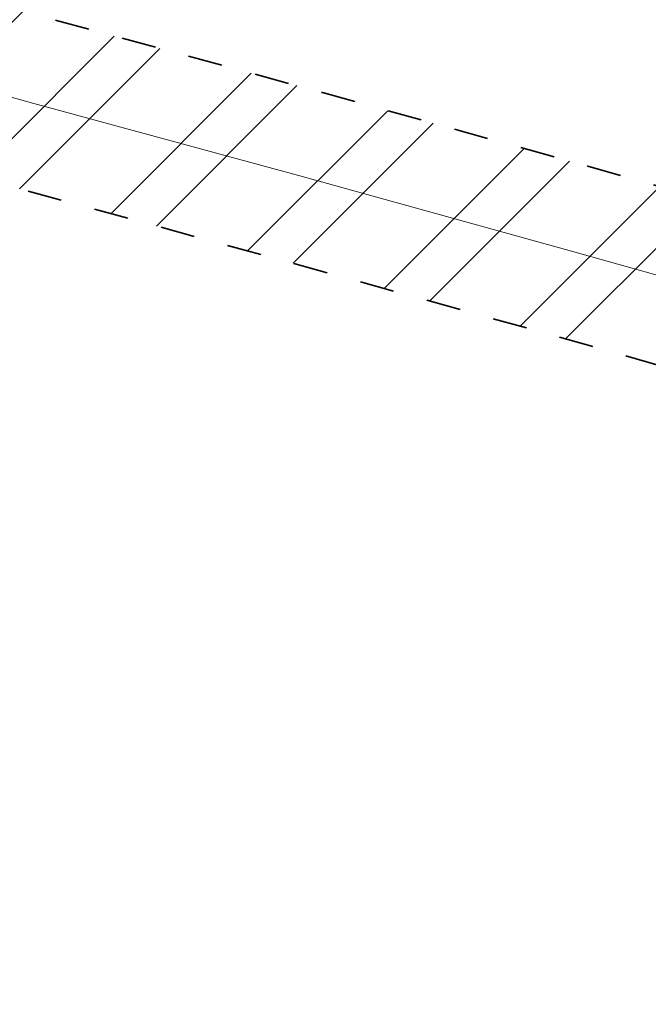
# Model space of a CAD drawing. Header units: metres. Extents: x 207669 to 209690, y 476021 to 477293.
# Tile 5 of 49: x 207943 to 207979, y 476828 to 476885. Entities that reach past the tile are written whole.
import ezdxf
from ezdxf.lldxf.tags import DXFTag

# ---------------------------------------------------------------- set-up
doc = ezdxf.new("R2010")
doc.units = ezdxf.units.M
doc.linetypes.add('NLCS-HIDDEN', pattern=[4, 2, -2])
doc.layers.add('B-OI-KL-BRANDSTOF_Orientatieverzoek_gasunieoost_0000541420-G', color=40, linetype='KL-BRANDSTOF-N', lineweight=18, true_color=0xffbf00)
doc.layers.add('B-OI-KL-VEILIGHEIDSZONE-G', color=252, linetype='NLCS-HIDDEN', lineweight=35)
doc.layers.add('T-WE-VH-VERHARDING_ASFALT_BOUWWEG-70MM-A', color=252, linetype='CONTINUOUS', lineweight=18)
doc.styles.get("Standard").update_dxf_attribs({"font": 'isocp.shx'})
tags = doc.linetypes.add('KL-BRANDSTOF-N', pattern='A,4,-0.5,[105,NLCS.SHX,S=0.5,R=0,X=0.75,Y=0],-2,4,-1,["B",Standard,S=1,R=0,X=-0.15,Y=-0.5],-1.5', length=13).pattern_tags.tags
tags[18] = DXFTag(74, 10)

# ---------------------------------------------------------------- blocks, each defined once
blk = doc.blocks.new('A$C78FE763D')
at = {"layer": 'B-OI-KL-VEILIGHEIDSZONE-G'}
h = blk.add_hatch(dxfattribs=at)
h.set_pattern_fill('ANSI32', color=256, scale=0.75)
h.set_pattern_definition([(45, (0, 0), (-5.051394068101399, 5.051394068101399), []), (45, (3.3675975, 0), (-5.051394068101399, 5.051394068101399), [])])
h.paths.add_polyline_path([(209049.9040674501, 476513.0338821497), (209047.9294700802, 476513.0805787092), (209017.1992382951, 476514.8064918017), (209008.5272349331, 476515.2647521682), (209004.8121158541, 476515.4943067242), (209004.2408080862, 476517.5976129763), (209000.6276531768, 476519.3154362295), (208998.7788331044, 476519.4035706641), (208993.2416138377, 476519.8381183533), (208990.97886399, 476520.3162782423), (208988.6145419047, 476521.0333104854), (208983.3310031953, 476522.1952195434), (208982.2517066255, 476522.3679864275), (208961.9475473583, 476526.8995101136), (208902.7618700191, 476541.0620222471), (208853.8783733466, 476551.6625872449), (208805.1138370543, 476562.5011498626), (208756.4213277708, 476573.5724886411), (208707.8367897, 476585.2632493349), (208659.1236152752, 476596.6233849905), (208645.679700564, 476599.6303800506), (208640.3598271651, 476601.0262477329), (208639.0288933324, 476601.3286358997), (208630.6115306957, 476603.2477033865), (208628.1305486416, 476603.3724206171), (208622.4777562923, 476602.8079669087), (208611.8145477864, 476602.596814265), (208599.7689718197, 476602.0901496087), (208586.4531468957, 476601.6153341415), (208570.4825037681, 476600.9767082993), (208545.8615593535, 476600.191103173), (208522.6693948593, 476599.9608065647), (208506.649443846, 476599.9037354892), (208490.6508412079, 476599.6171724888), (208474.9075160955, 476599.7147367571), (208459.2145196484, 476600.8897237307), (208443.5154846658, 476602.8478914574), (208427.6849074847, 476604.9554357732), (208411.7970154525, 476606.9594493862), (208395.9370638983, 476608.915619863), (208380.275665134, 476611.090482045), (208371.4295667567, 476612.3947525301), (208364.895292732, 476613.5728254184), (208349.4689988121, 476617.1053753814), (208333.8965026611, 476620.8587718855), (208327.7544930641, 476622.2719244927), (208319.2180087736, 476624.3108873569), (208310.7373976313, 476626.5414977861), (208304.4345748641, 476628.6519452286), (208296.9686334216, 476631.7659578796), (208290.3670795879, 476634.9872680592), (208276.3190710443, 476642.4587023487), (208262.12475887, 476649.9100899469), (208233.6902783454, 476664.5532774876), (208219.6299865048, 476671.9627335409), (208206.0581788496, 476679.7449356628), (208199.3422186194, 476684.4570483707), (208193.5954706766, 476688.9022408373), (208191.8675052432, 476690.3117710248), (208169.3297613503, 476709.263374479), (208157.1377965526, 476719.4686554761), (208145.2524005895, 476730.0154807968), (208133.5910201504, 476740.8020591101), (208122.1887856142, 476751.8764433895), (208111.322505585, 476762.8023900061), (208100.2775304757, 476774.2949457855), (208089.2059399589, 476785.886893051), (208078.0474932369, 476797.3958249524), (208066.9712737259, 476808.7884220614), (208055.7541631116, 476820.1836138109), (208044.6117725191, 476831.5776518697), (208033.4864377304, 476843.0833485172), (208022.2436173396, 476854.8298633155), (208021.0579990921, 476856.0035156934), (208013.0067169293, 476864.4476175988), (208010.65405498, 476866.474961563), (208006.7205843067, 476867.9604600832), (207991.138858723, 476872.4534932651), (207975.7144594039, 476876.8206847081), (207960.2521809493, 476881.1029625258), (207944.8222693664, 476885.2904813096), (207929.4324876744, 476889.5395556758), (207914.0135226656, 476893.8219354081), (207898.6063409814, 476898.1656782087), (207874.9670680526, 476904.6657532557), (207859.6453011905, 476908.9835424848), (207844.4240313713, 476913.4164947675), (207841.3066156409, 476914.2904238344), (207838.7115490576, 476914.7345247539), (207835.5842467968, 476914.3844093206), (207831.5041699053, 476913.3913854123), (207830.5720012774, 476913.2726442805), (207829.6633061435, 476913.3865181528), (207828.5949108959, 476913.7204861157), (207807.9104308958, 476919.4235730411), (207786.0683481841, 476925.4976016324), (207776.1044615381, 476928.1645006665), (207757.7294162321, 476933.3081194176), (207739.9541562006, 476938.7043057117), (207724.4544292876, 476942.8324040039), (207720.1668244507, 476943.9676748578), (207682.0354066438, 476955.7184769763), (207671.8795113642, 476958.5883705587), (207669.1601613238, 476948.9652143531), (207679.2028433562, 476946.1273130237), (207717.4134255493, 476934.352115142), (207721.8878207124, 476933.167385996), (207737.2140937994, 476929.0854842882), (207754.9288337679, 476923.7076705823), (207773.4637884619, 476918.5192893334), (207783.4359018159, 476915.8501883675), (207805.2418191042, 476909.7862169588), (207825.7733391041, 476904.1253038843), (207827.5329438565, 476903.5752718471), (207830.5822487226, 476903.1931457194), (207833.3240800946, 476903.5424045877), (207837.3300032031, 476904.5173806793), (207838.4187009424, 476904.639265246), (207839.1076343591, 476904.5213661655), (207841.6762186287, 476903.8012952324), (207856.8909488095, 476899.3702475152), (207872.2851819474, 476895.0320367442), (207895.9239090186, 476888.5321117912), (207911.3187273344, 476884.1918545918), (207926.7637623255, 476879.9022343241), (207942.1819806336, 476875.6453086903), (207957.6080690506, 476871.4588274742), (207973.0177905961, 476867.1911052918), (207988.391391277, 476862.8382967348), (208003.5636656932, 476858.4633299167), (208005.46619502, 476857.7448284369), (208006.1075330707, 476857.1921724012), (208013.9202509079, 476848.9982743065), (208015.1126326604, 476847.8179266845), (208026.2798122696, 476836.1504414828), (208037.4424774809, 476824.6061381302), (208048.6160868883, 476813.180176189), (208059.8229762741, 476801.7953679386), (208070.872756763, 476790.4299650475), (208082.0003100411, 476778.9528969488), (208093.0567195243, 476767.3768442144), (208104.171744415, 476755.8113999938), (208115.1594643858, 476744.7633466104), (208126.7112298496, 476733.5437308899), (208138.5378494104, 476722.6043092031), (208150.6084534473, 476711.8931345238), (208162.9024886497, 476701.6024155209), (208185.4887447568, 476682.6100189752), (208187.3747793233, 476681.0715491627), (208193.4080313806, 476676.4047416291), (208200.6880711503, 476671.2968543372), (208214.8102634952, 476663.199056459), (208229.0699716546, 476655.6845125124), (208257.5114911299, 476641.037700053), (208271.6471789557, 476633.6170876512), (208285.825170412, 476626.0765219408), (208292.8476165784, 476622.6498321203), (208300.9176751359, 476619.2838447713), (208307.8748523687, 476616.9542922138), (208316.7842412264, 476614.6109026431), (208325.4717569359, 476612.5358655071), (208331.6037473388, 476611.1250181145), (208347.1812511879, 476607.3704146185), (208362.890957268, 476603.7729645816), (208369.8126832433, 476602.5250374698), (208378.858584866, 476601.1913079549), (208394.6371861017, 476599.0001701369), (208410.5592345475, 476597.0363406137), (208426.3993425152, 476595.0383542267), (208442.2367653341, 476592.9298985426), (208458.2217303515, 476590.9360662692), (208474.5027339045, 476589.7170532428), (208490.7094087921, 476589.6166175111), (208506.756806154, 476589.9040545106), (208522.7368551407, 476589.9609834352), (208546.0706906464, 476590.1926868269), (208570.8417462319, 476590.9830817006), (208586.8311031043, 476591.6224558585), (208600.1572781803, 476592.0976403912), (208612.1237022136, 476592.6009757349), (208623.0744937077, 476592.8178230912), (208628.3777013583, 476593.3473693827), (208629.2387193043, 476593.3040866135), (208636.8133566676, 476591.5771541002), (208637.9824228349, 476591.311542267), (208643.3185494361, 476589.9114099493), (208656.8966347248, 476586.8744050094), (208705.5314603, 476575.5325406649), (208754.1429222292, 476563.8353013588), (208802.9204129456, 476552.7446401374), (208851.7338766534, 476541.895202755), (208900.5383799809, 476531.3117677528), (208959.6947026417, 476517.1562798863), (208980.3705433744, 476512.5418035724), (208981.4652468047, 476512.3665704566), (208986.0857080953, 476511.3504795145), (208988.48938601, 476510.6215117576), (208991.8106361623, 476509.9196716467), (208995.4852075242, 476509.6313000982), (208996.5742499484, 476506.910972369), (208999.9799266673, 476505.7738128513), (209007.9550150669, 476505.2810378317), (209016.6550117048, 476504.8212981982), (209047.5307799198, 476503.0872112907), (209049.6676470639, 476503.0366772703)])
at = {"layer": 'B-OI-KL-BRANDSTOF_Orientatieverzoek_gasunieoost_0000541420-G', "flags": 128}
blk.add_lwpolyline([(209049.785857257, 476508.03527971), (209047.730125, 476508.0838949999), (209016.927125, 476509.813895), (209008.241125, 476510.2728949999), (209000.942125, 476510.7238949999), (209000.355125, 476510.9198949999), (209000.116125, 476511.5168949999), (209000.197125, 476513.4098949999), (209000.018125, 476514.068895), (208999.387125, 476514.368895), (208998.464125, 476514.412895), (208992.526125, 476514.878895), (208989.734125, 476515.4688949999), (208987.350125, 476516.1918949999), (208982.398125, 476517.280895), (208981.311125, 476517.454895), (208960.821125, 476522.0278949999), (208901.650125, 476536.1868949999), (208852.806125, 476546.7788949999), (208804.017125, 476557.622895), (208755.282125, 476568.703895), (208706.684125, 476580.3978949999), (208658.010125, 476591.748895), (208644.499125, 476594.770895), (208639.171125, 476596.168895), (208637.921125, 476596.4528949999), (208629.925125, 476598.275895), (208628.254125, 476598.3598949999), (208622.776125, 476597.812895), (208611.969125, 476597.5988949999), (208599.963125, 476597.0938949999), (208586.642125, 476596.618895), (208570.662125, 476595.9798949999), (208545.966125, 476595.1918949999), (208522.703125, 476594.960895), (208506.703125, 476594.9038949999), (208490.680125, 476594.616895), (208474.705125, 476594.715895), (208458.718125, 476595.912895), (208442.876125, 476597.888895), (208427.042125, 476599.9968949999), (208411.178125, 476601.997895), (208395.287125, 476603.9578949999), (208379.567125, 476606.140895), (208370.621125, 476607.459895), (208363.893125, 476608.672895), (208348.325125, 476612.237895), (208332.750125, 476615.991895), (208326.613125, 476617.4038949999), (208318.001125, 476619.460895), (208309.306125, 476621.747895), (208302.676125, 476623.967895), (208294.908125, 476627.2078949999), (208288.096125, 476630.531895), (208273.983125, 476638.037895), (208259.818125, 476645.4738949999), (208231.380125, 476660.118895), (208217.220125, 476667.580895), (208203.373125, 476675.520895), (208196.375125, 476680.4308949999), (208190.485125, 476684.986895), (208188.678125, 476686.460895), (208166.116125, 476705.432895), (208153.873125, 476715.6808949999), (208141.895125, 476726.309895), (208130.151125, 476737.172895), (208118.674125, 476748.319895), (208107.747125, 476759.3068949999), (208096.667125, 476770.835895), (208085.603125, 476782.4198949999), (208074.460125, 476793.912895), (208063.397125, 476805.291895), (208052.185125, 476816.6818949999), (208041.027125, 476828.091895), (208029.883125, 476839.616895), (208018.678125, 476851.323895), (208017.489125, 476852.5008949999), (208009.557125, 476860.819895), (208008.060125, 476862.1098949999), (208005.142125, 476863.211895), (207989.765125, 476867.645895), (207974.366125, 476872.005895), (207958.930125, 476876.280895), (207943.502125, 476880.467895), (207928.098125, 476884.720895), (207912.666125, 476889.0068949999), (207897.265125, 476893.3488949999), (207873.626125, 476899.8488949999), (207858.268125, 476904.176895), (207843.050125, 476908.608895), (207840.207125, 476909.405895), (207838.565125, 476909.6868949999), (207836.457125, 476909.450895), (207832.414125, 476908.466895), (207830.577125, 476908.232895), (207828.598125, 476908.480895), (207827.184125, 476908.922895), (207806.576125, 476914.6048949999), (207784.752125, 476920.673895), (207774.784125, 476923.341895), (207756.329125, 476928.5078949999), (207738.584125, 476933.894895), (207723.171125, 476937.999895), (207718.790125, 476939.1598949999), (207680.619125, 476950.922895), (207670.519836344, 476953.7767924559)], dxfattribs=at)
at = {"layer": 'B-OI-KL-VEILIGHEIDSZONE-G', "flags": 128}
blk.add_lwpolyline([(209049.9040674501, 476513.0338821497), (209047.9294700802, 476513.0805787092), (209017.1992382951, 476514.8064918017), (209008.5272349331, 476515.2647521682), (209004.8121158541, 476515.4943067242), (209004.2408080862, 476517.5976129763), (209000.6276531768, 476519.3154362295), (208998.7788331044, 476519.4035706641), (208993.2416138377, 476519.8381183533), (208990.97886399, 476520.3162782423), (208988.6145419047, 476521.0333104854), (208983.3310031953, 476522.1952195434), (208982.2517066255, 476522.3679864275), (208961.9475473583, 476526.8995101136), (208902.7618700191, 476541.0620222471), (208853.8783733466, 476551.6625872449), (208805.1138370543, 476562.5011498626), (208756.4213277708, 476573.5724886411), (208707.8367897, 476585.2632493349), (208659.1236152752, 476596.6233849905), (208645.679700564, 476599.6303800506), (208640.3598271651, 476601.0262477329), (208639.0288933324, 476601.3286358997), (208630.6115306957, 476603.2477033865), (208628.1305486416, 476603.3724206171), (208622.4777562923, 476602.8079669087), (208611.8145477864, 476602.596814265), (208599.7689718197, 476602.0901496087), (208586.4531468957, 476601.6153341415), (208570.4825037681, 476600.9767082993), (208545.8615593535, 476600.191103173), (208522.6693948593, 476599.9608065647), (208506.649443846, 476599.9037354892), (208490.6508412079, 476599.6171724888), (208474.9075160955, 476599.7147367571), (208459.2145196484, 476600.8897237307), (208443.5154846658, 476602.8478914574), (208427.6849074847, 476604.9554357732), (208411.7970154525, 476606.9594493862), (208395.9370638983, 476608.915619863), (208380.275665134, 476611.090482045), (208371.4295667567, 476612.3947525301), (208364.895292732, 476613.5728254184), (208349.4689988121, 476617.1053753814), (208333.8965026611, 476620.8587718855), (208327.7544930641, 476622.2719244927), (208319.2180087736, 476624.3108873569), (208310.7373976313, 476626.5414977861), (208304.4345748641, 476628.6519452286), (208296.9686334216, 476631.7659578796), (208290.3670795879, 476634.9872680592), (208276.3190710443, 476642.4587023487), (208262.12475887, 476649.9100899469), (208233.6902783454, 476664.5532774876), (208219.6299865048, 476671.9627335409), (208206.0581788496, 476679.7449356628), (208199.3422186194, 476684.4570483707), (208193.5954706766, 476688.9022408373), (208191.8675052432, 476690.3117710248), (208169.3297613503, 476709.263374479), (208157.1377965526, 476719.4686554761), (208145.2524005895, 476730.0154807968), (208133.5910201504, 476740.8020591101), (208122.1887856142, 476751.8764433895), (208111.322505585, 476762.8023900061), (208100.2775304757, 476774.2949457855), (208089.2059399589, 476785.886893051), (208078.0474932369, 476797.3958249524), (208066.9712737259, 476808.7884220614), (208055.7541631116, 476820.1836138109), (208044.6117725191, 476831.5776518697), (208033.4864377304, 476843.0833485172), (208022.2436173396, 476854.8298633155), (208021.0579990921, 476856.0035156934), (208013.0067169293, 476864.4476175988), (208010.65405498, 476866.474961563), (208006.7205843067, 476867.9604600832), (207991.138858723, 476872.4534932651), (207975.7144594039, 476876.8206847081), (207960.2521809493, 476881.1029625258), (207944.8222693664, 476885.2904813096), (207929.4324876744, 476889.5395556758), (207914.0135226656, 476893.8219354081), (207898.6063409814, 476898.1656782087), (207874.9670680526, 476904.6657532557), (207859.6453011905, 476908.9835424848), (207844.4240313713, 476913.4164947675), (207841.3066156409, 476914.2904238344), (207838.7115490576, 476914.7345247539), (207835.5842467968, 476914.3844093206), (207831.5041699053, 476913.3913854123), (207830.5720012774, 476913.2726442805), (207829.6633061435, 476913.3865181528), (207828.5949108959, 476913.7204861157), (207807.9104308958, 476919.4235730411), (207786.0683481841, 476925.4976016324), (207776.1044615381, 476928.1645006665), (207757.7294162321, 476933.3081194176), (207739.9541562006, 476938.7043057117), (207724.4544292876, 476942.8324040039), (207720.1668244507, 476943.9676748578), (207682.0354066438, 476955.7184769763), (207671.8795113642, 476958.5883705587), (207669.1601613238, 476948.9652143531), (207679.2028433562, 476946.1273130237), (207717.4134255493, 476934.352115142), (207721.8878207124, 476933.167385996), (207737.2140937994, 476929.0854842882), (207754.9288337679, 476923.7076705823), (207773.4637884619, 476918.5192893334), (207783.4359018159, 476915.8501883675), (207805.2418191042, 476909.7862169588), (207825.7733391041, 476904.1253038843), (207827.5329438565, 476903.5752718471), (207830.5822487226, 476903.1931457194), (207833.3240800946, 476903.5424045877), (207837.3300032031, 476904.5173806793), (207838.4187009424, 476904.639265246), (207839.1076343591, 476904.5213661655), (207841.6762186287, 476903.8012952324), (207856.8909488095, 476899.3702475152), (207872.2851819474, 476895.0320367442), (207895.9239090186, 476888.5321117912), (207911.3187273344, 476884.1918545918), (207926.7637623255, 476879.9022343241), (207942.1819806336, 476875.6453086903), (207957.6080690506, 476871.4588274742), (207973.0177905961, 476867.1911052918), (207988.391391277, 476862.8382967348), (208003.5636656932, 476858.4633299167), (208005.46619502, 476857.7448284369), (208006.1075330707, 476857.1921724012), (208013.9202509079, 476848.9982743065), (208015.1126326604, 476847.8179266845), (208026.2798122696, 476836.1504414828), (208037.4424774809, 476824.6061381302), (208048.6160868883, 476813.180176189), (208059.8229762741, 476801.7953679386), (208070.872756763, 476790.4299650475), (208082.0003100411, 476778.9528969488), (208093.0567195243, 476767.3768442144), (208104.171744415, 476755.8113999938), (208115.1594643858, 476744.7633466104), (208126.7112298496, 476733.5437308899), (208138.5378494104, 476722.6043092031), (208150.6084534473, 476711.8931345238), (208162.9024886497, 476701.6024155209), (208185.4887447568, 476682.6100189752), (208187.3747793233, 476681.0715491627), (208193.4080313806, 476676.4047416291), (208200.6880711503, 476671.2968543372), (208214.8102634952, 476663.199056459), (208229.0699716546, 476655.6845125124), (208257.5114911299, 476641.037700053), (208271.6471789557, 476633.6170876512), (208285.825170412, 476626.0765219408), (208292.8476165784, 476622.6498321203), (208300.9176751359, 476619.2838447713), (208307.8748523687, 476616.9542922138), (208316.7842412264, 476614.6109026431), (208325.4717569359, 476612.5358655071), (208331.6037473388, 476611.1250181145), (208347.1812511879, 476607.3704146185), (208362.890957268, 476603.7729645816), (208369.8126832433, 476602.5250374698), (208378.858584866, 476601.1913079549), (208394.6371861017, 476599.0001701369), (208410.5592345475, 476597.0363406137), (208426.3993425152, 476595.0383542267), (208442.2367653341, 476592.9298985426), (208458.2217303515, 476590.9360662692), (208474.5027339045, 476589.7170532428), (208490.7094087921, 476589.6166175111), (208506.756806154, 476589.9040545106), (208522.7368551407, 476589.9609834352), (208546.0706906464, 476590.1926868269), (208570.8417462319, 476590.9830817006), (208586.8311031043, 476591.6224558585), (208600.1572781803, 476592.0976403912), (208612.1237022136, 476592.6009757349), (208623.0744937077, 476592.8178230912), (208628.3777013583, 476593.3473693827), (208629.2387193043, 476593.3040866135), (208636.8133566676, 476591.5771541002), (208637.9824228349, 476591.311542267), (208643.3185494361, 476589.9114099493), (208656.8966347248, 476586.8744050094), (208705.5314603, 476575.5325406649), (208754.1429222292, 476563.8353013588), (208802.9204129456, 476552.7446401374), (208851.7338766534, 476541.895202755), (208900.5383799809, 476531.3117677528), (208959.6947026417, 476517.1562798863), (208980.3705433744, 476512.5418035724), (208981.4652468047, 476512.3665704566), (208986.0857080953, 476511.3504795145), (208988.48938601, 476510.6215117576), (208991.8106361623, 476509.9196716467), (208995.4852075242, 476509.6313000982), (208996.5742499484, 476506.910972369), (208999.9799266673, 476505.7738128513), (209007.9550150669, 476505.2810378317), (209016.6550117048, 476504.8212981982), (209047.5307799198, 476503.0872112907), (209049.6676470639, 476503.0366772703)], close=True, dxfattribs=at)

msp = doc.modelspace()

# ---------------------------------------------------------------- hatches: boundary and pattern name
at = {"layer": 'T-WE-VH-VERHARDING_ASFALT_BOUWWEG-70MM-A'}
h = msp.add_hatch(dxfattribs=at)
h.set_pattern_fill('AVH-BASALTON', color=256, angle=270, pattern_type=2)
h.set_pattern_definition([(270, (207987.6846217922, 477030.1940064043), (0.8659999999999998, -1.5), [1, -2]), (29.99999999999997, (207987.6846217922, 477030.1940064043), (0.8660381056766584, 1.499977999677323), [1, -2]), (329.9999999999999, (207987.6846217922, 477029.1940064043), (1.732038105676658, -2.200032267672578e-05), [1, -2])])
h.paths.add_polyline_path([(207979.9642825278, 476909.0642676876, 0.08860774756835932), (207982.4153493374, 476906.5424738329), (208074.6579514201, 476840.2897325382, 0.2901540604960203), (208087.4822068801, 476839.5442298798), (208106.1850962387, 476849.9257594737), (208103.2731425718, 476855.171788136), (208083.4099652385, 476844.1461808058, -0.2901543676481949), (208076.9978315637, 476844.5189288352), (208022.6760454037, 476883.5352527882, -0.5128048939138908), (208022.6735853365, 476893.2800037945, 0.03899533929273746), (208032.1116530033, 476901.2509316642, 0.2110784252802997), (208048.6278607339, 476943.1517930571, 0.2961190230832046), (208029.8243881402, 476969.6942554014, 0.2135158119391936), (208009.772750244, 476968.8503044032, 0.09268673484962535), (207983.3678739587, 476948.8760330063), (207974.4330391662, 476939.0578244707, -0.4857844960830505), (207965.0246350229, 476939.7359519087), (207942.8520466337, 476972.5366072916, -0.3607678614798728), (207943.6020152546, 476980.1610973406, 0.06252926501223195), (207946.9207294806, 476984.387934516, -0.1140968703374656), (207974.6737415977, 477013.1274485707, 0.2338587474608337), (207994.4212927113, 477046.3957993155), (207994.7365174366, 477050.5230764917, 0.1605842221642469), (207988.3125578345, 477076.5233494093, 0.5824978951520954), (207940.4839035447, 477074.380298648, -0.1043814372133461), (207917.7632647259, 477046.2334878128, 0.0750150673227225), (207907.1276252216, 477034.5242228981, -0.4489299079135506), (207898.2472954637, 477033.2797499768), (207859.6681189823, 477066.0854670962, -0.381082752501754), (207858.5701924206, 477073.9958346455, -0.1026960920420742), (207881.5457002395, 477096.5367696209, 0.1261556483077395), (207916.17238607, 477133.8078554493, 0.1109181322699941), (207921.2037527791, 477151.5237929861, 0.2268011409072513), (207912.4820694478, 477172.7251190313, 0.117727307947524), (207894.5602457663, 477182.5179730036, 0.2907551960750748), (207862.2196860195, 477172.5070400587), (207817.1807338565, 477119.5417085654, 0.4142135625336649), (207819.2328479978, 477094.1687144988), (207902.9723610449, 477022.9610053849)])
h.paths.add_polyline_path([(207933.4971353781, 476986.3756419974), (207908.6460157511, 477023.1387386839, -0.3327596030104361), (207908.9913344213, 477030.3205219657, 0.02629151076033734), (207910.3951778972, 477032.2141499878, -0.07558467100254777), (207920.289801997, 477043.1324219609, 0.104381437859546), (207944.0481497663, 477072.5647687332, -0.5824978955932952), (207984.9249647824, 477074.3963295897, -0.1605842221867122), (207990.7481332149, 477050.8276931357), (207990.4329084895, 477046.7004159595, -0.2338587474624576), (207972.4962286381, 477016.4828080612, 0.1134968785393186), (207943.6046455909, 476986.6350936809, -0.5476258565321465)], flags=16)
h.paths.add_polyline_path([(207986.32625549, 476946.1838259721, -0.09268673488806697), (208011.5584937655, 476965.2710418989, -0.2135158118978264), (208028.3457217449, 476965.9775975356, -0.2961190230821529), (208044.6311531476, 476942.9895325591, -0.2110784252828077), (208029.3006028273, 476904.0966296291, -0.04205109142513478), (208019.5889756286, 476895.9956677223, 0.03919080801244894), (208016.8801836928, 476893.7622372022, -0.3624006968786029), (208009.2124471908, 476893.2054081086), (207985.3315629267, 476910.3577218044, -0.0886077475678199), (207983.860922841, 476911.8707981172), (207974.2451368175, 476926.0957536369, -0.3460902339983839), (207974.7783963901, 476933.4942473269)], flags=16)
h.paths.add_polyline_path([(207847.4134532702, 477076.5061948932), (207822.3422986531, 477097.8253955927, -0.4142135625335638), (207820.7462098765, 477117.5599465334), (207865.2669202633, 477169.915831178, -0.2907551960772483), (207893.5098481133, 477178.6583532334, -0.1177273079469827), (207909.8013034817, 477169.7563661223, -0.2268011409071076), (207917.209974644, 477151.7468091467, -0.1109181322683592), (207912.6575576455, 477135.717300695, -0.1261556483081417), (207879.3832126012, 477099.9018323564, 0.0974953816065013), (207856.2151719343, 477077.6355777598, -0.4419701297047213)], flags=16)

# ---------------------------------------------------------------- block references
at = {"layer": 'B-OI-KL-BRANDSTOF_Orientatieverzoek_gasunieoost_0000541420-G'}
msp.add_blockref('A$C78FE763D', (0, 0), dxfattribs=at)

doc.saveas('drawing.dxf')
